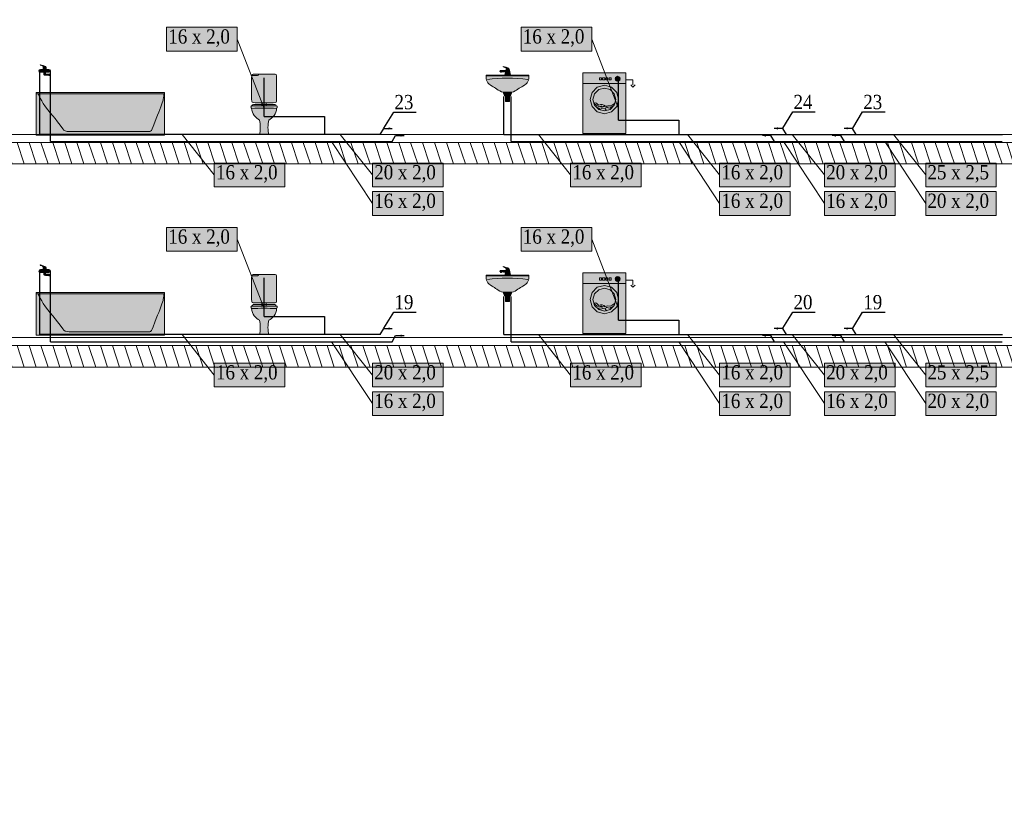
# Model space of a CAD drawing. Header units: millimetres. Extents: x -102560 to 77680, y 7163 to 33028.
# Tile 54 of 80: x -51587 to -37775, y 9599 to 20602. Entities that reach past the tile are written whole.
import ezdxf
from ezdxf import colors
from ezdxf.entities.mleader import LeaderData, LeaderLine
from ezdxf.enums import TextEntityAlignment as Align
from ezdxf.math import Vec2, Vec3

# ---------------------------------------------------------------- set-up
doc = ezdxf.new("R2010")
doc.units = ezdxf.units.MM
for name, color, linetype, lineweight, true_color in [('IS_Działka wody ciepłej', 1, 'Continuous', 30, 0xff0000), ('IS_Działka wody zimnej_etykieta', 7, 'Continuous', 0, 0x000000), ('IS_Konstrukcja (Rozwinięcie)', 7, 'Continuous', 9, 0x000000), ('IS_Odbiornik2', 7, 'Continuous', 0, 0x000000), ('IS_Pralka', 7, 'Continuous', 5, 0x000000), ('IS_Przybory sanitarne1', 7, 'Continuous', 0, 0x000000), ('IS_Umywalka', 7, 'Continuous', 5, 0x000000), ('IS_Wanna', 7, 'Continuous', 5, 0x000000)]:
    doc.layers.add(name, color=color, linetype=linetype, lineweight=lineweight, true_color=true_color)
for name, color, linetype, lineweight in [('IS_Działka wody zimnej', 5, 'Continuous', 30), ('RR_IWK_ciepla woda', 10, 'C.W.U.', 40), ('RR_IWK_opisy', 7, 'Continuous', 0)]:
    doc.layers.add(name, color=color, linetype=linetype, lineweight=lineweight)
doc.styles.add('Garamond_____', font='GARA.TTF')
doc.styles.add('RR', font='GARA.TTF', dxfattribs={"height": 200})
doc.styles.get("Standard").update_dxf_attribs({"font": 'arial.ttf'})
doc.linetypes.add('C.W.U.', pattern='A,16.8,-4.8,["C.W.U.",Standard,S=2.4,R=0,X=-2.4,Y=-1.2],-10.2', length=31.8)

# ---------------------------------------------------------------- blocks, each defined once
blk = doc.blocks.new('16_TypRysWodKan_Wanna_00000000-0000-0000-0000-000000000000_Normal')
at = {"layer": 'IS_Wanna', "lineweight": 50, "true_color": 0xffffff, "transparency": 33554687}
blk.add_hatch(color=7, dxfattribs=at).paths.add_polyline_path([(-0.9, 0.3), (-0.9, -0.3), (0.9, -0.3), (0.9, 0.3)])
at = {"layer": 'IS_Wanna', "lineweight": -2}
blk.add_lwpolyline([(-0.9, 0.3), (0.9, 0.3), (0.9, -0.3), (-0.9, -0.3)], close=True, dxfattribs=at)
blk.add_polyline3d([(-0.9, 0.28, 0), (0.9, 0.28, 0)], dxfattribs=at)
blk.add_open_spline([(0.87, 0.28), (0.87, 0.255), (0.825, 0.19), (0.8, 0.145), (0.715, 0.015), (0.625, -0.065), (0.525, -0.21), (0.51, -0.24), (0.48, -0.25), (0.435, -0.25), (-0.025, -0.25), (-0.01, -0.25), (-0.695, -0.25), (-0.71, -0.25), (-0.725, -0.23), (-0.74, -0.18), (-0.81, 0.005), (-0.835, 0.045), (-0.88, 0.19), (-0.885, 0.205), (-0.89, 0.235), (-0.89, 0.28)], degree=3, knots=[0, 0, 0, 0, 1, 1, 1, 2, 2, 2, 3, 3, 3, 4, 4, 4, 5, 5, 5, 6, 6, 6, 7, 7, 7, 7], dxfattribs=at)
blk = doc.blocks.new('16_TypRysWodKan_BateriaCzerpalna_00000000-0000-0000-0000-000000000000_Normal')
at = {"layer": 'IS_Odbiornik2', "lineweight": 50, "true_color": 0xffffff, "transparency": 33554687}
h = blk.add_hatch(color=7, dxfattribs=at)
edge = h.paths.add_edge_path(flags=0)
edge.add_spline(control_points=[(-0.07977, -0.01), (-0.07977, -0.02), (-0.06977, -0.03), (-0.05977, -0.03), (-0.02977, -0.03), (0.03023, -0.03), (0.06023, -0.03), (0.07523, -0.03), (0.08023, -0.025), (0.08023, -0.01), (0.08023, 0.005), (0.07023, 0.01), (0.06023, 0.01), (0.02523, 0.01), (-0.02477, 0.01), (-0.05977, 0.01), (-0.06977, 0.01), (-0.07977, 0), (-0.07977, -0.01)], knot_values=[-6, -6, -6, -6, -5, -5, -5, -4, -4, -4, -3, -3, -3, -2, -2, -2, -1, -1, -1, 0, 0, 0, 0], weights=[1, 1, 1, 1, 1, 1, 1, 1, 1, 1, 1, 1, 1, 1, 1, 1, 1, 1, 1], degree=3, periodic=0)
h = blk.add_hatch(color=7, dxfattribs=at)
edge = h.paths.add_edge_path(flags=0)
edge.add_spline(control_points=[(-0.01977, 0.03), (0.00023, 0.03), (0.00023, 0.03), (0.02023, 0.03), (0.02023, 0.05), (0.02023, 0.05), (0.02523, 0.055), (0.03023, 0.06), (0.04023, 0.065), (0.06023, 0.07), (0.06523, 0.07), (0.06523, 0.075), (0.06023, 0.075), (0.05023, 0.075), (-0.00477, 0.055), (-0.01477, 0.05), (-0.01977, 0.045), (-0.01977, 0.04), (-0.01977, 0.03)], knot_values=[-6, -6, -6, -6, -5, -5, -5, -4, -4, -4, -3, -3, -3, -2, -2, -2, -1, -1, -1, 0, 0, 0, 0], weights=[1, 1, 1, 1, 1, 1, 1, 1, 1, 1, 1, 1, 1, 1, 1, 1, 1, 1, 1], degree=3, periodic=0)
for points in [[(-0.01977, 0.01), (0.02023, 0.01), (0.02023, 0.03), (-0.01977, 0.03)], [(0.01023, -0.03), (-0.00977, -0.03), (-0.00977, -0.04), (0.01023, -0.04)]]:
    blk.add_hatch(color=7, dxfattribs=at).paths.add_polyline_path(points)
h = blk.add_hatch(color=7, dxfattribs=at)
edge = h.paths.add_edge_path(flags=0)
edge.add_spline(control_points=[(0.01023, -0.04), (0.00023, -0.04), (0.00023, -0.04), (-0.00977, -0.04), (-0.00977, -0.05), (-0.00977, -0.055), (-0.01477, -0.055), (-0.02977, -0.055), (-0.01477, -0.055), (-0.05977, -0.055), (-0.06977, -0.055), (-0.07477, -0.06), (-0.07477, -0.065), (-0.07477, -0.07), (-0.07477, -0.07), (-0.07477, -0.075), (-0.06977, -0.075), (-0.06477, -0.075), (-0.05977, -0.075), (-0.05977, -0.07), (-0.05977, -0.07), (-0.05477, -0.07), (0.01023, -0.07), (-0.04977, -0.07), (-0.00977, -0.07), (0.00023, -0.07), (0.01023, -0.07), (0.01023, -0.06), (0.01023, -0.05), (0.01023, -0.05), (0.01023, -0.04)], knot_values=[-10, -10, -10, -10, -9, -9, -9, -8, -8, -8, -7, -7, -7, -6, -6, -6, -5, -5, -5, -4, -4, -4, -3, -3, -3, -2, -2, -2, -1, -1, -1, 0, 0, 0, 0], weights=[1, 1, 1, 1, 1, 1, 1, 1, 1, 1, 1, 1, 1, 1, 1, 1, 1, 1, 1, 1, 1, 1, 1, 1, 1, 1, 1, 1, 1, 1, 1], degree=3, periodic=0)
at = {"layer": 'IS_Odbiornik2', "lineweight": -2}
for points in [[(-0.01977, 0.01), (-0.01977, 0.03), (0.02023, 0.03), (0.02023, 0.01)], [(0.01023, -0.03), (0.01023, -0.04), (-0.00977, -0.04), (-0.00977, -0.03)]]:
    blk.add_lwpolyline(points, close=True, dxfattribs=at)
for points, knots in [([(-0.07977, -0.01), (-0.07977, 0), (-0.06977, 0.01), (-0.05977, 0.01), (-0.02477, 0.01), (0.02523, 0.01), (0.06023, 0.01), (0.07023, 0.01), (0.08023, 0.005), (0.08023, -0.01), (0.08023, -0.025), (0.07523, -0.03), (0.06023, -0.03), (0.03023, -0.03), (-0.02977, -0.03), (-0.05977, -0.03), (-0.06977, -0.03), (-0.07977, -0.02), (-0.07977, -0.01)], [0, 0, 0, 0, 1, 1, 1, 2, 2, 2, 3, 3, 3, 4, 4, 4, 5, 5, 5, 6, 6, 6, 6]), ([(-0.01977, 0.03), (-0.01977, 0.04), (-0.01977, 0.045), (-0.01477, 0.05), (-0.00477, 0.055), (0.05023, 0.075), (0.06023, 0.075), (0.06523, 0.075), (0.06523, 0.07), (0.06023, 0.07), (0.04023, 0.065), (0.03023, 0.06), (0.02523, 0.055), (0.02023, 0.05), (0.02023, 0.05), (0.02023, 0.03)], [0, 0, 0, 0, 1, 1, 1, 2, 2, 2, 3, 3, 3, 4, 4, 4, 5, 5, 5, 5]), ([(0.01023, -0.04), (0.01023, -0.05), (0.01023, -0.05), (0.01023, -0.06), (0.01023, -0.07), (0.00023, -0.07), (-0.00977, -0.07), (-0.04977, -0.07), (0.01023, -0.07), (-0.05477, -0.07), (-0.05977, -0.07), (-0.05977, -0.07), (-0.05977, -0.075), (-0.06477, -0.075), (-0.06977, -0.075), (-0.07477, -0.075), (-0.07477, -0.07), (-0.07477, -0.07), (-0.07477, -0.065), (-0.07477, -0.06), (-0.06977, -0.055), (-0.05977, -0.055), (-0.01477, -0.055), (-0.02977, -0.055), (-0.01477, -0.055), (-0.00977, -0.055), (-0.00977, -0.05), (-0.00977, -0.04)], [0, 0, 0, 0, 1, 1, 1, 2, 2, 2, 3, 3, 3, 4, 4, 4, 5, 5, 5, 6, 6, 6, 7, 7, 7, 8, 8, 8, 9, 9, 9, 9])]:
    blk.add_open_spline(points, degree=3, knots=knots, dxfattribs=at)
blk = doc.blocks.new('16_TypRysWodKan_UmywalkaPojedyncza_00000000-0000-0000-0000-000000000000_Normal')
at = {"layer": 'IS_Umywalka', "lineweight": 50, "true_color": 0xffffff, "transparency": 33554687}
h = blk.add_hatch(color=7, dxfattribs=at)
edge = h.paths.add_edge_path(flags=0)
edge.add_spline(control_points=[(-0.3, 0.17), (-0.3, 0.12), (-0.29, 0.07), (-0.215, 0.03), (-0.175, 0.015), (-0.125, -0.04), (-0.06, -0.055), (-0.025, -0.055), (0.01, -0.055), (0.06, -0.055), (0.13, -0.04), (0.175, 0.015), (0.215, 0.03), (0.29, 0.07), (0.3, 0.12), (0.3, 0.175), (0.3, 0.185), (0.3, 0.185), (0.29, 0.185), (0.04, 0.185), (-0.05, 0.185), (-0.29, 0.185), (-0.3, 0.185), (-0.3, 0.185), (-0.3, 0.17)], knot_values=[0, 0, 0, 0, 1, 1, 1, 2, 2, 2, 3, 3, 3, 4, 4, 4, 5, 5, 5, 6, 6, 6, 7, 7, 7, 8, 8, 8, 8], weights=[1, 1, 1, 1, 1, 1, 1, 1, 1, 1, 1, 1, 1, 1, 1, 1, 1, 1, 1, 1, 1, 1, 1, 1, 1], degree=3, periodic=0)
for points in [[(-0.06, -0.055), (-0.04, -0.105), (0.04, -0.105), (0.06, -0.055)], [(-0.03, -0.105), (-0.03, -0.185), (0.03, -0.185), (0.03, -0.105)]]:
    blk.add_hatch(color=7, dxfattribs=at).paths.add_polyline_path(points)
at = {"layer": 'IS_Umywalka', "lineweight": -2}
for points in [[(-0.06, -0.055), (-0.04, -0.105), (0.04, -0.105), (0.06, -0.055)], [(-0.03, -0.105), (-0.03, -0.185), (0.03, -0.185), (0.03, -0.105)]]:
    blk.add_lwpolyline(points, close=True, dxfattribs=at)
blk.add_polyline3d([(-0.3, 0.175, 0), (0.3, 0.175, 0)], dxfattribs=at)
blk.add_open_spline([(-0.3, 0.17), (-0.3, 0.12), (-0.29, 0.07), (-0.215, 0.03), (-0.175, 0.015), (-0.125, -0.04), (-0.06, -0.055), (-0.025, -0.055), (0.01, -0.055), (0.06, -0.055), (0.13, -0.04), (0.175, 0.015), (0.215, 0.03), (0.29, 0.07), (0.3, 0.12), (0.3, 0.175), (0.3, 0.185), (0.3, 0.185), (0.29, 0.185), (0.04, 0.185), (-0.05, 0.185), (-0.29, 0.185), (-0.3, 0.185), (-0.3, 0.185), (-0.3, 0.17)], degree=3, knots=[0, 0, 0, 0, 1, 1, 1, 2, 2, 2, 3, 3, 3, 4, 4, 4, 5, 5, 5, 6, 6, 6, 7, 7, 7, 8, 8, 8, 8], dxfattribs=at)
blk.add_open_spline([(-0.285, 0.125), (-0.1, 0.15), (0.11, 0.15), (0.28, 0.125)], degree=3, dxfattribs=at)
blk = doc.blocks.new('16_TypRysWodKan_BateriaStojaca_00000000-0000-0000-0000-000000000000_Normal')
at = {"layer": 'IS_Odbiornik2', "lineweight": 50, "true_color": 0xffffff, "transparency": 33554687}
blk.add_hatch(color=7, dxfattribs=at).paths.add_polyline_path([(-0.04078, -0.06), (0.03922, -0.06), (0.02922, -0.02), (0.08422, -0.015), (0.08422, -0.02), (0.09922, -0.02), (0.09922, -0.015), (0.10922, -0.01), (0.10422, 0.005), (0.01922, 0.01), (-0.02578, 0.01)])
h = blk.add_hatch(color=7, dxfattribs=at)
edge = h.paths.add_edge_path(flags=0)
edge.add_spline(control_points=[(-0.02578, 0.01), (-0.00328, 0.01), (-0.00328, 0.01), (0.01922, 0.01), (0.01922, 0.03), (0.01922, 0.035), (0.02422, 0.04), (0.02922, 0.045), (0.03922, 0.05), (0.05922, 0.055), (0.06422, 0.055), (0.06422, 0.06), (0.05922, 0.06), (0.04922, 0.06), (-0.01078, 0.04), (-0.02078, 0.035), (-0.02578, 0.03), (-0.02578, 0.02), (-0.02578, 0.01)], knot_values=[-6, -6, -6, -6, -5, -5, -5, -4, -4, -4, -3, -3, -3, -2, -2, -2, -1, -1, -1, 0, 0, 0, 0], weights=[1, 1, 1, 1, 1, 1, 1, 1, 1, 1, 1, 1, 1, 1, 1, 1, 1, 1, 1], degree=3, periodic=0)
at = {"layer": 'IS_Odbiornik2', "lineweight": -2}
blk.add_lwpolyline([(-0.04078, -0.06), (-0.02578, 0.01), (0.01922, 0.01), (0.10422, 0.005), (0.10922, -0.01), (0.09922, -0.015), (0.09922, -0.02), (0.08422, -0.02), (0.08422, -0.015), (0.02922, -0.02), (0.03922, -0.06)], close=True, dxfattribs=at)
blk.add_polyline3d([(0.09922, -0.015, 0), (0.08422, -0.015, 0)], dxfattribs=at)
blk.add_open_spline([(-0.02578, 0.01), (-0.02578, 0.02), (-0.02578, 0.03), (-0.02078, 0.035), (-0.01078, 0.04), (0.04922, 0.06), (0.05922, 0.06), (0.06422, 0.06), (0.06422, 0.055), (0.05922, 0.055), (0.03922, 0.05), (0.02922, 0.045), (0.02422, 0.04), (0.01922, 0.035), (0.01922, 0.03), (0.01922, 0.01)], degree=3, knots=[0, 0, 0, 0, 1, 1, 1, 2, 2, 2, 3, 3, 3, 4, 4, 4, 5, 5, 5, 5], dxfattribs=at)
blk = doc.blocks.new('16_TypRysWodKan_MiskaUstStojaca_00000000-0000-0000-0000-000000000000_Normal')
at = {"layer": 'IS_Przybory sanitarne1', "lineweight": 50, "true_color": 0xffffff, "transparency": 33554687}
h = blk.add_hatch(color=7, dxfattribs=at)
edge = h.paths.add_edge_path(flags=0)
edge.add_spline(control_points=[(-0.175, 0.19), (-0.185, 0.19), (-0.185, 0.19), (-0.185, 0.175), (-0.185, 0.165), (-0.185, 0.16), (-0.175, 0.16), (-0.175, 0.075), (-0.12, 0.02), (-0.065, -0.01), (-0.05, -0.06), (-0.05, -0.165), (-0.065, -0.21), (-0.03, -0.21), (0.035, -0.21), (0.065, -0.21), (0.05, -0.165), (0.05, -0.06), (0.065, -0.01), (0.115, 0.02), (0.175, 0.075), (0.175, 0.16), (0.185, 0.16), (0.185, 0.165), (0.185, 0.175), (0.185, 0.19), (0.185, 0.19), (0.175, 0.19), (0.05, 0.19), (-0.07, 0.19), (-0.175, 0.19)], knot_values=[0, 0, 0, 0, 1, 1, 1, 2, 2, 2, 3, 3, 3, 4, 4, 4, 5, 5, 5, 6, 6, 6, 7, 7, 7, 8, 8, 8, 9, 9, 9, 10, 10, 10, 10], weights=[1, 1, 1, 1, 1, 1, 1, 1, 1, 1, 1, 1, 1, 1, 1, 1, 1, 1, 1, 1, 1, 1, 1, 1, 1, 1, 1, 1, 1, 1, 1], degree=3, periodic=0)
h = blk.add_hatch(color=7, dxfattribs=at)
edge = h.paths.add_edge_path(flags=0)
edge.add_spline(control_points=[(-0.175, 0.185), (0, 0.185), (0, 0.185), (0.175, 0.185), (0.17, 0.2), (0.16, 0.21), (0.15, 0.21), (-0.025, 0.21), (0.02, 0.21), (-0.15, 0.21), (-0.16, 0.21), (-0.17, 0.2), (-0.175, 0.185)], knot_values=[-4, -4, -4, -4, -3, -3, -3, -2, -2, -2, -1, -1, -1, 0, 0, 0, 0], weights=[1, 1, 1, 1, 1, 1, 1, 1, 1, 1, 1, 1, 1], degree=3, periodic=0)
at = {"layer": 'IS_Przybory sanitarne1', "lineweight": -2}
for points, knots in [([(-0.175, 0.19), (-0.185, 0.19), (-0.185, 0.19), (-0.185, 0.175), (-0.185, 0.165), (-0.185, 0.16), (-0.175, 0.16), (-0.175, 0.075), (-0.12, 0.02), (-0.065, -0.01), (-0.05, -0.06), (-0.05, -0.165), (-0.065, -0.21), (-0.03, -0.21), (0.035, -0.21), (0.065, -0.21), (0.05, -0.165), (0.05, -0.06), (0.065, -0.01), (0.115, 0.02), (0.175, 0.075), (0.175, 0.16), (0.185, 0.16), (0.185, 0.165), (0.185, 0.175), (0.185, 0.19), (0.185, 0.19), (0.175, 0.19), (0.05, 0.19), (-0.07, 0.19), (-0.175, 0.19)], [0, 0, 0, 0, 1, 1, 1, 2, 2, 2, 3, 3, 3, 4, 4, 4, 5, 5, 5, 6, 6, 6, 7, 7, 7, 8, 8, 8, 9, 9, 9, 10, 10, 10, 10]), ([(-0.175, 0.185), (-0.17, 0.2), (-0.16, 0.21), (-0.15, 0.21), (0.02, 0.21), (-0.025, 0.21), (0.15, 0.21), (0.16, 0.21), (0.17, 0.2), (0.175, 0.185)], [0, 0, 0, 0, 1, 1, 1, 2, 2, 2, 3, 3, 3, 3])]:
    blk.add_open_spline(points, degree=3, knots=knots, dxfattribs=at)
blk.add_open_spline([(-0.175, 0.155), (-0.055, 0.16), (0.06, 0.16), (0.175, 0.155)], degree=3, dxfattribs=at)
blk = doc.blocks.new('16_TypRysWodKan_SpluczkaUstepowaWlotSrodekNatynk_00000000-0000-0000-0000-000000000000_Normal')
at = {"layer": 'IS_Odbiornik2', "lineweight": 50, "true_color": 0xffffff, "transparency": 33554687}
h = blk.add_hatch(color=7, dxfattribs=at)
edge = h.paths.add_edge_path(flags=0)
edge.add_spline(control_points=[(0.125, 0.225), (0.025, 0.225), (-0.075, 0.225), (-0.125, 0.225), (-0.175, 0.225), (-0.175, 0.225), (-0.175, 0.175), (-0.175, 0.075), (-0.175, -0.025), (-0.175, -0.125), (-0.175, -0.175), (-0.175, -0.175), (-0.125, -0.175), (0, -0.175), (0.05, -0.175), (0.125, -0.175), (0.175, -0.175), (0.175, -0.175), (0.175, -0.125), (0.175, 0.025), (0.175, 0.08), (0.175, 0.175), (0.175, 0.225), (0.175, 0.225), (0.125, 0.225)], knot_values=[-8, -8, -8, -8, -7, -7, -7, -6, -6, -6, -5, -5, -5, -4, -4, -4, -3, -3, -3, -2, -2, -2, -1, -1, -1, 0, 0, 0, 0], weights=[1, 1, 1, 1, 1, 1, 1, 1, 1, 1, 1, 1, 1, 1, 1, 1, 1, 1, 1, 1, 1, 1, 1, 1, 1], degree=3, periodic=0)
at = {"layer": 'IS_Odbiornik2', "lineweight": -2}
for points in [[(0.125, 0.225, 0), (0.125, 0.225, 0), (0.125, 0.225, 0)], [(-0.03, -0.175, 0), (-0.03, -0.225, 0)], [(0.03, -0.175, 0), (0.03, -0.225, 0)]]:
    blk.add_polyline3d(points, dxfattribs=at)
for points, knots in [([(0.125, 0.225), (0.175, 0.225), (0.175, 0.225), (0.175, 0.175), (0.175, 0.08), (0.175, 0.025), (0.175, -0.125), (0.175, -0.175), (0.175, -0.175), (0.125, -0.175), (0.05, -0.175), (0, -0.175), (-0.125, -0.175), (-0.175, -0.175), (-0.175, -0.175), (-0.175, -0.125), (-0.175, -0.025), (-0.175, 0.075), (-0.175, 0.175), (-0.175, 0.225), (-0.175, 0.225), (-0.125, 0.225), (-0.075, 0.225), (0.025, 0.225), (0.125, 0.225)], [0, 0, 0, 0, 1, 1, 1, 2, 2, 2, 3, 3, 3, 4, 4, 4, 5, 5, 5, 6, 6, 6, 7, 7, 7, 8, 8, 8, 8]), ([(0.075, 0.225), (0.075, 0.215), (0.085, 0.205), (0.095, 0.205), (0.145, 0.205), (0.15, 0.205), (0.175, 0.205)], [0, 0, 0, 0, 1, 1, 1, 2, 2, 2, 2])]:
    blk.add_open_spline(points, degree=3, knots=knots, dxfattribs=at)
blk = doc.blocks.new('16_TypRysWodKan_PralkaAutomatycznaCzescKan_00000000-0000-0000-0000-000000000000_Normal')
at = {"layer": 'IS_Pralka', "lineweight": 50, "true_color": 0xffffff, "transparency": 33554687}
blk.add_hatch(color=7, dxfattribs=at).paths.add_polyline_path([(-0.3, 0.425), (-0.3, -0.425), (0.3, -0.425), (0.3, 0.425)])
h = blk.add_hatch(color=7, dxfattribs=at)
edge = h.paths.add_edge_path(flags=0)
edge.add_ellipse((-0.185, 0.34), major_axis=(0.035, 0), ratio=1, start_angle=0, end_angle=360)
h = blk.add_hatch(color=7, dxfattribs=at)
edge = h.paths.add_edge_path(flags=0)
edge.add_ellipse((0, 0.05), major_axis=(0.2, 0), ratio=1, start_angle=0, end_angle=360)
h = blk.add_hatch(color=7, dxfattribs=at)
edge = h.paths.add_edge_path(flags=0)
edge.add_ellipse((0, 0.05), major_axis=(0.16, 0), ratio=1, start_angle=0, end_angle=360)
at = {"layer": 'IS_Pralka', "lineweight": -2}
for points in [[(-0.3, 0.425), (0.3, 0.425), (0.3, -0.425), (-0.3, -0.425)], [(-0.095, 0.325), (-0.095, 0.355), (-0.065, 0.355), (-0.065, 0.325)], [(-0.05, 0.325), (-0.05, 0.355), (-0.02, 0.355), (-0.02, 0.325)], [(-0.005, 0.325), (-0.005, 0.355), (0.025, 0.355), (0.025, 0.325)], [(0.04, 0.325), (0.04, 0.355), (0.07, 0.355), (0.07, 0.325)]]:
    blk.add_lwpolyline(points, close=True, dxfattribs=at)
for points in [[(-0.3, 0.325), (-0.4, 0.325), (-0.4, 0.255)], [(-0.43, 0.255), (-0.4, 0.225), (-0.37, 0.255)]]:
    blk.add_lwpolyline(points, dxfattribs=at)
at = {"layer": 'IS_Pralka'}
for points in [[(-0.15, 0.34), (-0.155, 0.357), (-0.168, 0.37), (-0.185, 0.375), (-0.203, 0.37), (-0.215, 0.357), (-0.22, 0.34), (-0.215, 0.323), (-0.203, 0.31), (-0.185, 0.305), (-0.168, 0.31), (-0.155, 0.323)], [(0.2, 0.05), (0.173, 0.15), (0.1, 0.223), (0, 0.25), (-0.1, 0.223), (-0.173, 0.15), (-0.2, 0.05), (-0.173, -0.05), (-0.1, -0.123), (0, -0.15), (0.1, -0.123), (0.173, -0.05)], [(0.16, 0.05), (0.138, 0.13), (0.08, 0.188), (0, 0.21), (-0.08, 0.188), (-0.138, 0.13), (-0.16, 0.05), (-0.138, -0.03), (-0.08, -0.088), (0, -0.11), (0.08, -0.088), (0.138, -0.03)]]:
    blk.add_lwpolyline(points, close=True, dxfattribs=at)
at = {"layer": 'IS_Pralka', "lineweight": -2}
blk.add_polyline3d([(-0.3, 0.275, 0), (0.3, 0.275, 0)], dxfattribs=at)
for points, knots in [([(-0.15, 0), (-0.12, -0.015), (-0.095, -0.045), (-0.07, -0.04), (-0.04, -0.035), (-0.015, -0.045), (0, -0.05), (0.035, -0.05), (0.04, -0.03), (0.065, -0.05)], [0, 0, 0, 0, 1, 1, 1, 2, 2, 2, 3, 3, 3, 3]), ([(-0.015, -0.045), (0.01, -0.02), (0.05, -0.015), (0.08, -0.03), (0.1, -0.01), (0.12, 0.025), (0.15, -0.01)], [0, 0, 0, 0, 1, 1, 1, 2, 2, 2, 2]), ([(-0.015, -0.08), (-0.025, -0.035), (-0.045, -0.07), (-0.07, -0.07), (-0.095, -0.065), (-0.095, -0.05), (-0.13, -0.045)], [0, 0, 0, 0, 1, 1, 1, 2, 2, 2, 2]), ([(-0.03, -0.105), (-0.01, -0.055), (0.03, -0.075), (0.055, -0.085), (0.08, -0.08), (0.075, -0.065), (0.12, -0.055)], [0, 0, 0, 0, 1, 1, 1, 2, 2, 2, 2]), ([(0.025, -0.075), (0.035, -0.04), (0.07, -0.06), (0.1, -0.04), (0.115, -0.03), (0.13, -0.01), (0.15, -0.01)], [0, 0, 0, 0, 1, 1, 1, 2, 2, 2, 2])]:
    blk.add_open_spline(points, degree=3, knots=knots, dxfattribs=at)

msp = doc.modelspace()

# ---------------------------------------------------------------- hatches: boundary and pattern name
at = {"layer": 'IS_Działka wody ciepłej', "extrusion": (0, 0, -1)}
for points in [[(46194, 18977), (46245, 18994), (46245, 18960)], [(41168, 18978), (41117, 18995), (41117, 18961)], [(41168, 18978), (41117, 18995), (41117, 18961)], [(40188, 18978), (40137, 18995), (40137, 18961)], [(40188, 18978), (40137, 18995), (40137, 18961)], [(46194, 16171), (46245, 16188), (46245, 16154)], [(41168, 16171), (41117, 16188), (41117, 16154)], [(41168, 16171), (41117, 16188), (41117, 16154)], [(40188, 16171), (40137, 16188), (40137, 16154)], [(40188, 16171), (40137, 16188), (40137, 16154)]]:
    msp.add_hatch(color=256, dxfattribs=at).paths.add_polyline_path(points)
at = {"layer": 'IS_Działka wody zimnej', "extrusion": (0, 0, -1)}
for points in [[(46361, 19077), (46412, 19094), (46412, 19060)], [(41001, 19078), (40950, 19095), (40950, 19061)], [(40022, 19078), (39971, 19095), (39971, 19061)], [(46361, 16271), (46412, 16288), (46412, 16254)], [(41001, 16271), (40950, 16288), (40950, 16254)], [(40022, 16271), (39971, 16288), (39971, 16254)]]:
    msp.add_hatch(color=256, dxfattribs=at).paths.add_polyline_path(points)
at = {"layer": 'IS_Działka wody zimnej_etykieta', "lineweight": 50, "true_color": 0xffffff, "transparency": 33554687}
for points in [[(-49527, 20162), (-48537, 20162), (-48537, 20496), (-49527, 20496)], [(-44554, 20163), (-43563, 20163), (-43563, 20496), (-44554, 20496)], [(-48858, 18258), (-47868, 18258), (-47868, 18592), (-48858, 18592)], [(-46638, 18258), (-45648, 18258), (-45648, 18592), (-46638, 18592)], [(-43858, 18258), (-42868, 18258), (-42868, 18591), (-43858, 18591)], [(-41768, 18258), (-40778, 18258), (-40778, 18592), (-41768, 18592)], [(-40298, 18258), (-39308, 18258), (-39308, 18592), (-40298, 18592)], [(-38878, 18258), (-37888, 18258), (-37888, 18592), (-38878, 18592)], [(-46638, 17858), (-45648, 17858), (-45648, 18192), (-46638, 18192)], [(-41768, 17858), (-40778, 17858), (-40778, 18191), (-41768, 18191)], [(-40298, 17858), (-39308, 17858), (-39308, 18192), (-40298, 18192)], [(-38878, 17858), (-37888, 17858), (-37888, 18192), (-38878, 18192)], [(-49527, 17356), (-48537, 17356), (-48537, 17689), (-49527, 17689)], [(-44554, 17356), (-43563, 17356), (-43563, 17690), (-44554, 17690)], [(-48858, 15451), (-47868, 15451), (-47868, 15785), (-48858, 15785)], [(-46638, 15451), (-45648, 15451), (-45648, 15785), (-46638, 15785)], [(-43858, 15451), (-42868, 15451), (-42868, 15785), (-43858, 15785)], [(-41768, 15451), (-40778, 15451), (-40778, 15785), (-41768, 15785)], [(-40298, 15451), (-39308, 15451), (-39308, 15785), (-40298, 15785)], [(-38878, 15451), (-37888, 15451), (-37888, 15785), (-38878, 15785)], [(-46638, 15051), (-45648, 15051), (-45648, 15385), (-46638, 15385)], [(-41768, 15051), (-40778, 15051), (-40778, 15385), (-41768, 15385)], [(-40298, 15051), (-39308, 15051), (-39308, 15385), (-40298, 15385)], [(-38878, 15051), (-37888, 15051), (-37888, 15385), (-38878, 15385)]]:
    msp.add_hatch(color=7, dxfattribs=at).paths.add_polyline_path(points)
at = {"layer": 'IS_Konstrukcja (Rozwinięcie)', "true_color": 0xc0c0c0, "transparency": 33554687, "extrusion": (0, 0, -1)}
h = msp.add_hatch(dxfattribs=at)
h.set_pattern_fill('ANSI31', color=9, scale=50.000001, angle=206.6202, style=0)
h.set_pattern_definition([(251.62016, (137390, 18730.6), (150.65169, -50.05629), [])])
h.paths.add_polyline_path([(-2610, 18881), (-2610, 18581), (60060, 18581), (60060, 18881)])
h = msp.add_hatch(dxfattribs=at)
h.set_pattern_fill('ANSI31', color=9, scale=50.000001, angle=206.6202, style=0)
h.set_pattern_definition([(251.62016, (137390, 15880.6), (150.65169, -50.05629), [])])
h.paths.add_polyline_path([(-2610, 16031), (-2610, 15731), (60060, 15731), (60060, 16031)])

# ---------------------------------------------------------------- linework, layer by layer
at = {"layer": 'IS_Działka wody ciepłej'}
for p, q in [((-51156, 18892), (-51156, 19884)), ((-44693, 18892), (-44693, 19525)), ((-51156, 18892), (-46364, 18892)), ((-44693, 18892), (-37804, 18893)), ((-51156, 16086), (-51156, 17077)), ((-44693, 16086), (-44693, 16719)), ((-51156, 16086), (-46364, 16086)), ((-44693, 16086), (-37804, 16086))]:
    msp.add_line(p, q, dxfattribs=at)
for points in [[(-46364, 18892), (-46313, 18977), (-46194, 18977)], [(-40998, 18893), (-41049, 18978), (-41168, 18978)], [(-40998, 18893), (-41049, 18978), (-41168, 18978)], [(-40018, 18893), (-40069, 18978), (-40188, 18978)], [(-40018, 18893), (-40069, 18978), (-40188, 18978)], [(-46364, 16086), (-46313, 16171), (-46194, 16171)], [(-40998, 16086), (-41049, 16171), (-41168, 16171)], [(-40998, 16086), (-41049, 16171), (-41168, 16171)], [(-40018, 16086), (-40069, 16171), (-40188, 16171)], [(-40018, 16086), (-40069, 16171), (-40188, 16171)]]:
    msp.add_lwpolyline(points, dxfattribs=at)
at = {"layer": 'IS_Działka wody zimnej'}
for p, q in [((-51306, 18993), (-51306, 19884)), ((-48158, 19246), (-48158, 19788)), ((-43185, 19193), (-43185, 19804)), ((-44794, 18993), (-44794, 19525)), ((-48158, 19246), (-47313, 19246)), ((-47313, 19246), (-47313, 18993)), ((-43185, 19193), (-42340, 19193)), ((-42340, 19193), (-42340, 18993)), ((-46531, 18993), (-51306, 18993)), ((-44794, 18993), (-37799, 18993)), ((-51306, 16186), (-51306, 17077)), ((-43185, 16386), (-43185, 16997)), ((-48158, 16439), (-48158, 16981)), ((-44794, 16186), (-44794, 16719)), ((-48158, 16439), (-47313, 16439)), ((-47313, 16439), (-47313, 16186)), ((-43185, 16386), (-42340, 16386)), ((-42340, 16386), (-42340, 16186)), ((-46531, 16186), (-51306, 16186)), ((-44794, 16186), (-37799, 16186))]:
    msp.add_line(p, q, dxfattribs=at)
for points in [[(-46531, 18992), (-46480, 19077), (-46361, 19077)], [(-40831, 18993), (-40882, 19078), (-41001, 19078)], [(-39852, 18993), (-39903, 19078), (-40022, 19078)], [(-46531, 16186), (-46480, 16271), (-46361, 16271)], [(-40831, 16186), (-40882, 16271), (-41001, 16271)], [(-39852, 16186), (-39903, 16271), (-40022, 16271)]]:
    msp.add_lwpolyline(points, dxfattribs=at)
at = {"layer": 'IS_Działka wody zimnej_etykieta'}
for p, q in [((-48158, 19357), (-48537, 20329)), ((-43185, 19357), (-43563, 20330)), ((-48858, 18425), (-49310, 18993)), ((-46638, 18425), (-47090, 18993)), ((-43858, 18425), (-44310, 18992)), ((-41768, 18425), (-42220, 18993)), ((-40298, 18425), (-40750, 18993)), ((-38878, 18425), (-39330, 18993)), ((-46638, 18025), (-47212, 18893)), ((-41768, 18025), (-42342, 18892)), ((-40298, 18025), (-40872, 18893)), ((-38878, 18025), (-39451, 18893)), ((-48158, 16550), (-48537, 17522)), ((-43185, 16551), (-43563, 17523)), ((-48858, 15618), (-49310, 16186)), ((-46638, 15618), (-47090, 16186)), ((-43858, 15618), (-44310, 16186)), ((-41768, 15618), (-42220, 16186)), ((-40298, 15618), (-40750, 16186)), ((-38878, 15618), (-39330, 16186)), ((-46638, 15218), (-47212, 16086)), ((-41768, 15218), (-42342, 16086)), ((-40298, 15218), (-40872, 16086)), ((-38878, 15218), (-39451, 16086))]:
    msp.add_line(p, q, dxfattribs=at)
for points in [[(-49527, 20162), (-48537, 20162), (-48537, 20496), (-49527, 20496)], [(-44554, 20163), (-43563, 20163), (-43563, 20496), (-44554, 20496)], [(-48858, 18258), (-47868, 18258), (-47868, 18592), (-48858, 18592)], [(-46638, 18258), (-45648, 18258), (-45648, 18592), (-46638, 18592)], [(-43858, 18258), (-42868, 18258), (-42868, 18591), (-43858, 18591)], [(-41768, 18258), (-40778, 18258), (-40778, 18592), (-41768, 18592)], [(-40298, 18258), (-39308, 18258), (-39308, 18592), (-40298, 18592)], [(-38878, 18258), (-37888, 18258), (-37888, 18592), (-38878, 18592)], [(-46638, 17858), (-45648, 17858), (-45648, 18192), (-46638, 18192)], [(-41768, 17858), (-40778, 17858), (-40778, 18191), (-41768, 18191)], [(-40298, 17858), (-39308, 17858), (-39308, 18192), (-40298, 18192)], [(-38878, 17858), (-37888, 17858), (-37888, 18192), (-38878, 18192)], [(-49527, 17356), (-48537, 17356), (-48537, 17689), (-49527, 17689)], [(-44554, 17356), (-43563, 17356), (-43563, 17690), (-44554, 17690)], [(-48858, 15451), (-47868, 15451), (-47868, 15785), (-48858, 15785)], [(-46638, 15451), (-45648, 15451), (-45648, 15785), (-46638, 15785)], [(-43858, 15451), (-42868, 15451), (-42868, 15785), (-43858, 15785)], [(-41768, 15451), (-40778, 15451), (-40778, 15785), (-41768, 15785)], [(-40298, 15451), (-39308, 15451), (-39308, 15785), (-40298, 15785)], [(-38878, 15451), (-37888, 15451), (-37888, 15785), (-38878, 15785)], [(-46638, 15051), (-45648, 15051), (-45648, 15385), (-46638, 15385)], [(-41768, 15051), (-40778, 15051), (-40778, 15385), (-41768, 15385)], [(-40298, 15051), (-39308, 15051), (-39308, 15385), (-40298, 15385)], [(-38878, 15051), (-37888, 15051), (-37888, 15385), (-38878, 15385)]]:
    msp.add_lwpolyline(points, close=True, dxfattribs=at)
at = {"layer": 'IS_Konstrukcja (Rozwinięcie)'}
for p, q in [((-60060, 18993), (4501, 18993)), ((-60060, 18881), (4501, 18881)), ((-60060, 18581), (4501, 18581)), ((-60060, 16143), (71971, 16143)), ((-60060, 16031), (4501, 16031)), ((-60060, 15731), (4501, 15731))]:
    msp.add_line(p, q, dxfattribs=at)

# ---------------------------------------------------------------- block references
at = {"layer": 'IS_Odbiornik2', "xscale": -1000, "yscale": 1000, "zscale": 1000}
for name, p in [('16_TypRysWodKan_BateriaCzerpalna_00000000-0000-0000-0000-000000000000_Normal', (-51236, 19894)), ('16_TypRysWodKan_BateriaStojaca_00000000-0000-0000-0000-000000000000_Normal', (-44744, 19885)), ('16_TypRysWodKan_SpluczkaUstepowaWlotSrodekNatynk_00000000-0000-0000-0000-000000000000_Normal', (-48158, 19613)), ('16_TypRysWodKan_BateriaCzerpalna_00000000-0000-0000-0000-000000000000_Normal', (-51236, 17087)), ('16_TypRysWodKan_BateriaStojaca_00000000-0000-0000-0000-000000000000_Normal', (-44744, 17079)), ('16_TypRysWodKan_SpluczkaUstepowaWlotSrodekNatynk_00000000-0000-0000-0000-000000000000_Normal', (-48158, 16806))]:
    msp.add_blockref(name, p, dxfattribs=at)
at = {"layer": 'IS_Pralka', "xscale": -1000, "yscale": 1000, "zscale": 1000}
for p in [(-43385, 19433), (-43385, 16626)]:
    msp.add_blockref('16_TypRysWodKan_PralkaAutomatycznaCzescKan_00000000-0000-0000-0000-000000000000_Normal', p, dxfattribs=at)
at = {"layer": 'IS_Przybory sanitarne1', "xscale": -1000, "yscale": 1000, "zscale": 1000}
for p in [(-48158, 19203), (-48158, 16396)]:
    msp.add_blockref('16_TypRysWodKan_MiskaUstStojaca_00000000-0000-0000-0000-000000000000_Normal', p, dxfattribs=at)
at = {"layer": 'IS_Umywalka', "xscale": -1000, "yscale": 1000, "zscale": 1000}
for p in [(-44744, 19640), (-44744, 16834)]:
    msp.add_blockref('16_TypRysWodKan_UmywalkaPojedyncza_00000000-0000-0000-0000-000000000000_Normal', p, dxfattribs=at)
at = {"layer": 'IS_Wanna', "xscale": -1000, "yscale": 1000, "zscale": 1000}
for p in [(-50456, 19283), (-50456, 16476)]:
    msp.add_blockref('16_TypRysWodKan_Wanna_00000000-0000-0000-0000-000000000000_Normal', p, dxfattribs=at)

# ---------------------------------------------------------------- texts
at = {"layer": 'IS_Działka wody zimnej_etykieta', "color": 5, "transparency": 33554687, "style": 'Garamond_____'}
for s, p in [('16 x 2,0', (-49502, 20467)), ('16 x 2,0', (-44529, 20468)), ('16 x 2,0', (-48833, 18563)), ('20 x 2,0', (-46613, 18563)), ('16 x 2,0', (-43833, 18563)), ('16 x 2,0', (-41743, 18563)), ('20 x 2,0', (-40273, 18563)), ('25 x 2,5', (-38853, 18563)), ('16 x 2,0', (-49502, 17661)), ('16 x 2,0', (-44529, 17661)), ('16 x 2,0', (-48833, 15757)), ('20 x 2,0', (-46613, 15757)), ('16 x 2,0', (-43833, 15756)), ('16 x 2,0', (-41743, 15757)), ('20 x 2,0', (-40273, 15757)), ('25 x 2,5', (-38853, 15757))]:
    msp.add_text(s, height=200, dxfattribs=at).set_placement(p, align=Align.TOP_LEFT)
at = {"layer": 'RR_IWK_ciepla woda', "linetype": 'Continuous', "ltscale": 20, "style": 'Garamond_____'}
for s, p in [('16 x 2,0', (-46613, 18163)), ('16 x 2,0', (-41743, 18163)), ('16 x 2,0', (-40273, 18163)), ('20 x 2,0', (-38853, 18163)), ('16 x 2,0', (-46613, 15357)), ('16 x 2,0', (-41743, 15356)), ('16 x 2,0', (-40273, 15357)), ('20 x 2,0', (-38853, 15357))]:
    msp.add_text(s, height=200, dxfattribs=at).set_placement(p, align=Align.TOP_LEFT)
at = {"layer": 'RR_IWK_opisy', "insert": (-102161, 30202), "char_height": 200, "width": 12404.74, "attachment_point": 1, "style": 'RR'}
msp.add_mtext('\\pi-500,l500,xqjt0,2;UWAGI:\\P1.^IBudynek zasilany będzie z projektowanego przyłącza wodociągowego - wg odrębnego opracowania;\\P2.^IGłówny zestaw wodomierzowy  zlokalizowany będzie w studni wodomierzowej;\\P3.^IIndywidualne zestawy wodomierzowe dla poszczególnych mieszkań instalowane będą w\\~szachtach instalacyjnych na korytarzach ogólnych;\\P4.^IInstalację rozdzielczą wody zimnej, ciepłej i cyrkulacji należy prowadzić pod stropem parteru oraz w\\~szachtach; \\P5.^IDoprowadzenie wody do poszczególnych mieszkań z szafek rodzielaczy prowadzić w\\~warstwach posadzkowych;\\P6.^IInstalację rozdzielczą prowadzoną pod stropem i w szachtach wykonać z rur stalowych zaciskowych;\\P7.^IInstalację prowwadzoną w posadzce wykonać z rur tworzywowych PERT;\\P8.^IPodejścia pod pojedyncze przybory wykonywać rurą %%c16x2,0;\\P9.^ICiepła woda przygotowywana będzie centralnie w zasobniku ciepłej wody zasilanym z\\~pompy ciepła;\\P10.^INależy wykonać instalację cyrkulacji;\\P11.^ICałość instalacji wodociągowej należy izolować termicznie;\\P12.^IWszystkie roboty należy wykonać zgodnie z Polskimi Normami, Warunkami Technicznymi Wykonania i Odbioru Robót oraz zgodnie ze sztuką budowlaną;\\P13.^IRysunki rozpatrywać łącznie z informacjami zawartymi w części opisowej oraz z\\~dokumentacją branżową;\\P14.^IUwagi i opisy zamieszczane w części rys. projektu stanowią integralną część niniejszego opracowania;\\P15.^IWszystkie wymiary, otwory i rzędne należy sprawdzić na budowie, a wszelkie odstępstwa należy korygować przy udziale projektanta i użytkownika, prace montażowe wykonywać zgodnie z obowiązującymi przepisami BHP, zarządzeniami oraz normami PN;\\P16.^IWszelkie wątpliwości i niejasności należy wyjaśnić z projektantem.', dxfattribs=at)

# ---------------------------------------------------------------- leaders
at = {"layer": 'RR_IWK_opisy', "ltscale": 40}
ml = msp.add_multileader_mtext('Standard', dxfattribs=at)
ml.set_content('\\fGaramond|b0|i0;23')
ml.set_leader_properties()
ml.build(insert=Vec2(0, 0))
ml.multileader.update_dxf_attribs({"text_left_attachment_type": 6, "text_right_attachment_type": 6})
ctx = ml.context
ctx.base_point, ctx.char_height, ctx.plane_origin = Vec3(-46332, 19307), 200, Vec3(-75736, 2806)
ctx.left_attachment, ctx.right_attachment = 6, 6
notes = []
notes.append((ctx, [(0, (1, 1, 0), (-46340, 19307), (1, 0), 8, [(0, [(-46480, 19077)], 0, [])])]))
ctx.mtext.insert = Vec3(-46330, 19547)
ml = msp.add_multileader_mtext('Standard', dxfattribs=at)
ml.set_content('\\fGaramond|b0|i0;24')
ml.set_leader_properties()
ml.build(insert=Vec2(0, 0))
ml.multileader.update_dxf_attribs({"text_left_attachment_type": 6, "text_right_attachment_type": 6})
ctx = ml.context
ctx.base_point, ctx.char_height, ctx.plane_origin = Vec3(-40734, 19308), 200, Vec3(-70138, 2807)
ctx.left_attachment, ctx.right_attachment = 6, 6
notes.append((ctx, [(0, (1, 1, 0), (-40742, 19308), (1, 0), 8, [(0, [(-40882, 19078)], 0, [])])]))
ctx.mtext.insert = Vec3(-40732, 19548)
ml = msp.add_multileader_mtext('Standard', dxfattribs=at)
ml.set_content('\\fGaramond|b0|i0;23')
ml.set_leader_properties()
ml.build(insert=Vec2(0, 0))
ml.multileader.update_dxf_attribs({"text_left_attachment_type": 6, "text_right_attachment_type": 6})
ctx = ml.context
ctx.base_point, ctx.char_height, ctx.plane_origin = Vec3(-39755, 19308), 200, Vec3(-69159, 2807)
ctx.left_attachment, ctx.right_attachment = 6, 6
notes.append((ctx, [(0, (1, 1, 0), (-39763, 19308), (1, 0), 8, [(0, [(-39903, 19078)], 0, [])])]))
ctx.mtext.insert = Vec3(-39753, 19548)
ml = msp.add_multileader_mtext('Standard', dxfattribs=at)
ml.set_content('\\fGaramond|b0|i0;19')
ml.set_leader_properties()
ml.build(insert=Vec2(0, 0))
ml.multileader.update_dxf_attribs({"text_left_attachment_type": 6, "text_right_attachment_type": 6})
ctx = ml.context
ctx.base_point, ctx.char_height, ctx.plane_origin = Vec3(-46332, 16501), 200, Vec3(-75736, 0)
ctx.left_attachment, ctx.right_attachment = 6, 6
notes.append((ctx, [(0, (1, 1, 0), (-46340, 16501), (1, 0), 8, [(0, [(-46480, 16271)], 0, [])])]))
ctx.mtext.insert = Vec3(-46330, 16741)
ml = msp.add_multileader_mtext('Standard', dxfattribs=at)
ml.set_content('\\fGaramond|b0|i0;20')
ml.set_leader_properties()
ml.build(insert=Vec2(0, 0))
ml.multileader.update_dxf_attribs({"text_left_attachment_type": 6, "text_right_attachment_type": 6})
ctx = ml.context
ctx.base_point, ctx.char_height, ctx.plane_origin = Vec3(-40734, 16501), 200, Vec3(-70138, 0)
ctx.left_attachment, ctx.right_attachment = 6, 6
notes.append((ctx, [(0, (1, 1, 0), (-40742, 16501), (1, 0), 8, [(0, [(-40882, 16271)], 0, [])])]))
ctx.mtext.insert = Vec3(-40732, 16741)
ml = msp.add_multileader_mtext('Standard', dxfattribs=at)
ml.set_content('\\fGaramond|b0|i0;19')
ml.set_leader_properties()
ml.build(insert=Vec2(0, 0))
ml.multileader.update_dxf_attribs({"text_left_attachment_type": 6, "text_right_attachment_type": 6})
ctx = ml.context
ctx.base_point, ctx.char_height, ctx.plane_origin = Vec3(-39755, 16501), 200, Vec3(-69159, 0)
ctx.left_attachment, ctx.right_attachment = 6, 6
notes.append((ctx, [(0, (1, 1, 0), (-39763, 16501), (1, 0), 8, [(0, [(-39903, 16271)], 0, [])])]))
ctx.mtext.insert = Vec3(-39753, 16741)
for ctx, leaders in notes:
    for number, flags, end, landing, length, lines in leaders:
        leader = LeaderData()
        leader.index, (leader.has_last_leader_line, leader.has_dogleg_vector, leader.attachment_direction) = number, flags
        leader.last_leader_point, leader.dogleg_vector, leader.dogleg_length = Vec3(end), Vec3(landing), length
        for number, points, colour, breaks in lines:
            line = LeaderLine()
            line.index, line.vertices, line.color, line.breaks = number, Vec3.list(points), colors.encode_raw_color(colour), breaks
            leader.lines.append(line)
        ctx.leaders.append(leader)

doc.saveas('drawing.dxf')
